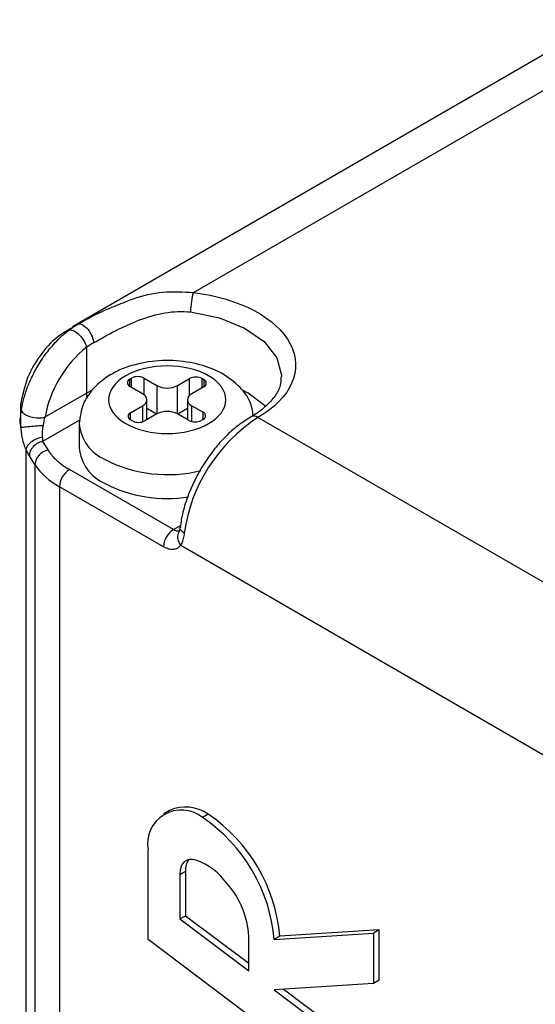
# Model space of a CAD drawing. Header units: inches. Extents: x 0.2 to 10.8, y 0.2 to 8.2.
# Tile 21 of 24: x 9.536 to 9.792, y 6.594 to 7.083. Entities that reach past the tile are written whole.
import ezdxf

# ---------------------------------------------------------------- set-up
doc = ezdxf.new("R2010")
doc.units = ezdxf.units.IN
doc.header["$MEASUREMENT"] = 0

msp = doc.modelspace()

# ---------------------------------------------------------------- linework, layer by layer
for p, q in [((9.826539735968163, 7.083374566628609), (9.561989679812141, 6.930653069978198)), ((9.622197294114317, 6.947660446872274), (9.818843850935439, 7.061182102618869)), ((9.562174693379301, 6.930386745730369), (9.564889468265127, 6.931997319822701)), ((9.568952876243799, 6.920281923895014), (9.568953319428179, 6.89763230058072)), ((9.590562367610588, 6.904584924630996), (9.591451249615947, 6.905098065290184)), ((9.591451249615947, 6.900500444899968), (9.591451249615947, 6.905098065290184)), ((9.59763766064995, 6.905098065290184), (9.604009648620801, 6.901419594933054)), ((9.59763766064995, 6.89686414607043), (9.59763766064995, 6.905098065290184)), ((9.590562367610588, 6.901013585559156), (9.590562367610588, 6.904584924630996)), ((9.596934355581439, 6.897335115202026), (9.590562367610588, 6.901013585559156)), ((9.604009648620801, 6.901419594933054), (9.604009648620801, 6.887298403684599)), ((9.614320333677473, 6.901419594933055), (9.620318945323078, 6.904882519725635)), ((9.614320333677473, 6.887298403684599), (9.614320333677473, 6.901419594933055)), ((9.620318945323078, 6.89654332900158), (9.620318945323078, 6.904882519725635)), ((9.627394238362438, 6.900798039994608), (9.621395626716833, 6.897335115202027)), ((9.62650535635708, 6.904882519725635), (9.627394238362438, 6.904369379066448)), ((9.62650535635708, 6.900284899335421), (9.62650535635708, 6.904882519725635)), ((9.627394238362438, 6.904369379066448), (9.627394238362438, 6.900798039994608)), ((9.548426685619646, 6.885782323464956), (9.568953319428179, 6.89763230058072)), ((9.571442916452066, 6.898985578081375), (9.568953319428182, 6.897632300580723)), ((9.536187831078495, 6.891867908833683), (9.536182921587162, 6.881958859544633)), ((9.590935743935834, 6.887919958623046), (9.596934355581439, 6.891382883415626)), ((9.596934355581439, 6.891382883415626), (9.596934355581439, 6.883380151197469)), ((9.599069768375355, 6.88444667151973), (9.599069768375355, 6.894358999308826)), ((9.619260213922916, 6.894358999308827), (9.619260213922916, 6.884446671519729)), ((9.621395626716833, 6.891382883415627), (9.627020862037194, 6.888135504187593)), ((9.621395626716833, 6.883496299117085), (9.621395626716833, 6.891382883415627)), ((9.590935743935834, 6.884348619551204), (9.590935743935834, 6.887919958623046)), ((9.6040096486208, 6.887298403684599), (9.598011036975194, 6.883835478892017)), ((9.603903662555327, 6.887237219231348), (9.599069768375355, 6.890027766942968)), ((9.61994556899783, 6.884051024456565), (9.61432033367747, 6.887298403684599)), ((9.619260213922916, 6.890027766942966), (9.614426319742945, 6.887237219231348)), ((9.627020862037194, 6.884564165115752), (9.627020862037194, 6.888135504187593)), ((9.836206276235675, 6.780498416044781), (9.654325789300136, 6.885495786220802)), ((9.536353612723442, 6.880671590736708), (9.536299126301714, 6.882536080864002)), ((9.565831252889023, 6.88440075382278), (9.547148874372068, 6.873615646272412)), ((9.565420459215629, 6.882452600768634), (9.565420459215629, 6.870546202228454)), ((9.591824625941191, 6.883835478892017), (9.590935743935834, 6.884348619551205)), ((9.627020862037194, 6.884564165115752), (9.626131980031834, 6.884051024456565)), ((9.547148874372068, 6.873615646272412), (9.54989763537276, 6.869255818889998)), ((9.538928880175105, 4.295913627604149), (9.538928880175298, 6.869691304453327)), ((9.543320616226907, 6.86215881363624), (9.540571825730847, 6.866518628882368)), ((9.543320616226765, 6.862158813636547), (9.543320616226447, 4.137498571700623)), ((9.612258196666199, 6.82977592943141), (9.560478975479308, 6.859667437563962)), ((9.555529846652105, 6.851095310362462), (9.555529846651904, 4.126435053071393)), ((9.607309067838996, 6.82120380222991), (9.555529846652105, 6.851095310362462)), ((9.612258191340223, 6.829775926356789), (9.615843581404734, 6.831845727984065)), ((9.615881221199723, 6.821970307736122), (9.800413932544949, 6.715441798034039)), ((9.610384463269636, 6.690078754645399), (9.607571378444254, 6.688454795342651)), ((9.629543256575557, 6.688181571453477), (9.626730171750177, 6.686557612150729)), ((9.599635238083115, 6.625828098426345), (9.599635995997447, 6.670470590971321)), ((9.61538926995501, 6.658273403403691), (9.61820235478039, 6.659897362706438)), ((9.61538926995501, 6.658273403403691), (9.61538926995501, 6.636095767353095)), ((9.61820235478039, 6.659897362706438), (9.61820235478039, 6.637719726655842)), ((9.61538926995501, 6.636095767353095), (9.61820235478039, 6.637719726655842)), ((9.61538926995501, 6.636095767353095), (9.649725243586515, 6.610324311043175)), ((9.61820235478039, 6.637719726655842), (9.649725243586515, 6.614059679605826)), ((9.649725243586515, 6.610324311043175), (9.649725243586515, 6.627493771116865)), ((9.662434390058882, 6.625843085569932), (9.711897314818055, 6.629011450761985)), ((9.665247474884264, 6.627467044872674), (9.662434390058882, 6.625843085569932)), ((9.714710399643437, 6.630635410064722), (9.665247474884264, 6.627467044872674)), ((9.714710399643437, 6.630635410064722), (9.711897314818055, 6.629011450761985)), ((9.711897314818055, 6.629011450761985), (9.711897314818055, 6.604042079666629)), ((9.714710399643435, 6.605666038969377), (9.714710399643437, 6.630635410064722)), ((9.711897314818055, 6.54158497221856), (9.599635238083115, 6.625828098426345)), ((9.711897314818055, 6.604042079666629), (9.662328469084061, 6.600864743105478)), ((9.714710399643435, 6.605666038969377), (9.711897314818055, 6.604042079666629)), ((9.662328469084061, 6.600864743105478), (9.711897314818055, 6.563659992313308)), ((9.714710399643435, 6.565283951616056), (9.666913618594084, 6.601158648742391))]:
    msp.add_line(p, q)
at = {"flags": 128}
for points in [[(9.62076882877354, 6.9379899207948), (9.635138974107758, 6.935056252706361), (9.647643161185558, 6.930024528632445), (9.657383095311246, 6.923256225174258), (9.66365906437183, 6.91523757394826), (9.66602020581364, 6.906544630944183), (9.666032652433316, 6.905758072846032)], [(9.658312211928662, 6.89093455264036), (9.649376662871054, 6.897632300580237), (9.646663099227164, 6.899099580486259)], [(9.623405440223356, 6.665429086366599), (9.621748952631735, 6.66574666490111), (9.62020701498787, 6.66568997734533), (9.618822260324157, 6.665260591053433), (9.617632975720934, 6.664470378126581), (9.616672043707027, 6.663341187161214), (9.615966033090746, 6.661904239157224), (9.615534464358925, 6.660199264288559), (9.61538926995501, 6.658273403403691)]]:
    msp.add_lwpolyline(points, dxfattribs=at)
for centre, radius, start, end in [((9.594544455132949, 6.899128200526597), 0.006723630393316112, 62.60967223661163, 117.3903277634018), ((9.62341215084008, 6.898912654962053), 0.006723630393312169, 62.60967223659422, 117.3903277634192), ((9.59124008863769, 6.902799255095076), 0.001909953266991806, 110.7834207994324, 249.2165792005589), ((9.609164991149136, 6.911369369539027), 0.01120605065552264, 242.6096722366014, 297.3903277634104), ((9.626716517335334, 6.902583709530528), 0.001909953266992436, 290.7834207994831, 69.21657920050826), ((9.577834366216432, 6.897790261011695), 0.008882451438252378, 181.0189690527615, 197.40363816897), ((9.595804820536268, 6.894358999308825), 0.003183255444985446, 290.7834207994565, 69.21657920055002), ((9.622525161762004, 6.894358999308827), 0.003183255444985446, 110.78342079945, 249.2165792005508), ((9.59161346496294, 6.886134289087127), 0.001909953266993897, 110.783420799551, 249.2165792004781), ((9.609164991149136, 6.877348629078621), 0.01120605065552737, 62.60967223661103, 117.390327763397), ((9.698858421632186, 6.816631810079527), 0.08200855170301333, 122.8897509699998, 171.9937190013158), ((9.62634314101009, 6.886349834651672), 0.001909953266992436, 290.7834207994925, 69.21657920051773), ((9.652298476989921, 6.882837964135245), 0.003342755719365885, 52.66457833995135, 116.7794956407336), ((9.553571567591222, 6.885219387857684), 0.01780843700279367, 180.0541788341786, 194.7956987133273), ((9.58675595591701, 6.884225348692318), 0.02139992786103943, 184.4610679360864, 246.5297214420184), ((9.594917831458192, 6.889805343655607), 0.006723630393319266, 242.6096722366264, 297.3903277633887), ((9.623038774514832, 6.890020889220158), 0.006723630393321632, 242.6096722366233, 297.3903277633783), ((9.551283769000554, 6.861375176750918), 0.008001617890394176, 99.97574293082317, 174.3797402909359), ((9.586783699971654, 6.872349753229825), 0.02143923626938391, 184.8256444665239, 246.4944964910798), ((9.572026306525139, 6.881568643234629), 0.03465195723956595, 214.0652452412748, 241.5715186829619), ((9.609360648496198, 6.925352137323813), 0.06826605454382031, 242.8722222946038, 284.0613848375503), ((9.566275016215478, 6.850606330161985), 0.01075628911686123, 122.6054783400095, 177.3945215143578), ((9.60916510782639, 6.912922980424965), 0.06771167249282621, 242.8177829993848, 278.9765426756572), ((9.618054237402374, 6.82071482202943), 0.01075628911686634, 122.6054783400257, 177.3945215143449), ((9.61442866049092, 6.833059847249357), 0.003936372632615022, 236.537796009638, 281.8413692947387), ((9.61615771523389, 6.673504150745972), 0.01679790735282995, 50.99477298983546, 190.4042165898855), ((9.618321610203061, 6.672545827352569), 0.01924582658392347, 54.33330392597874, 114.3562376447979), ((9.580879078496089, 6.61873858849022), 0.08186417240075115, 4.978617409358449, 55.93815624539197), ((9.583692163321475, 6.620362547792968), 0.08186417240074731, 4.978617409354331, 55.93815624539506), ((9.626633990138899, 6.660414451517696), 0.008447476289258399, 141.6742821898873, 183.5093960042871), ((9.612545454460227, 6.634904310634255), 0.03239909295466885, 34.94109447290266, 70.41565670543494), ((9.607742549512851, 6.625477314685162), 0.04203109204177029, 2.749840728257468, 41.7414555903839)]:
    msp.add_arc(centre, radius, start, end)
for points, knots in [([(9.584144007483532, 6.941307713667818), (9.586845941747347, 6.942454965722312), (9.594146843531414, 6.945554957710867), (9.607119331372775, 6.948645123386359), (9.617115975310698, 6.947992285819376), (9.622197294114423, 6.947660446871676)], [0, 0, 0, 0, 0.2241305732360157, 0.6056236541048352, 1, 1, 1, 1]), ([(9.622197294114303, 6.947660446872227), (9.621823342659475, 6.946624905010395), (9.621451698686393, 6.944979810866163), (9.620922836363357, 6.941399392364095), (9.620768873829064, 6.939486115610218), (9.62076882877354, 6.9379899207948)], [0, 0, 0, 0, 0.5, 0.5, 1, 1, 1, 1]), ([(9.622197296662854, 6.947660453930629), (9.645161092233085, 6.944897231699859), (9.663659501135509, 6.935084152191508), (9.677072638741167, 6.909131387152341), (9.670912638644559, 6.895071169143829), (9.654325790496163, 6.885495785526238)], [0, 0, 0, 0, 0.5, 0.5, 1, 1, 1, 1]), ([(9.564889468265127, 6.931997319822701), (9.569276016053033, 6.934483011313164), (9.575298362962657, 6.937895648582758), (9.582254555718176, 6.94057888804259), (9.58414400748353, 6.941307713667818)], [0, 0, 0, 0, 0.7283784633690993, 1, 1, 1, 1]), ([(9.57251549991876, 6.922668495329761), (9.575911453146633, 6.924601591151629), (9.579606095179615, 6.926667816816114), (9.587303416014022, 6.930605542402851), (9.591312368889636, 6.932473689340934), (9.599535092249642, 6.935584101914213), (9.60375480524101, 6.936828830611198), (9.612274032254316, 6.938286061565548), (9.616578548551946, 6.938493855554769), (9.620768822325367, 6.937989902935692)], [0, 0, 0, 0, 0.25, 0.25, 0.5, 0.5, 0.75, 0.75, 1, 1, 1, 1]), ([(9.562206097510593, 6.930336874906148), (9.559694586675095, 6.928902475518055), (9.553279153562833, 6.925238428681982), (9.54557450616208, 6.916485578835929), (9.538874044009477, 6.904982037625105), (9.537116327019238, 6.896400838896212), (9.536187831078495, 6.891867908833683)], [0, 0, 0, 0, 0.1793656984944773, 0.4581738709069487, 0.7137859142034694, 0.9999999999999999, 0.9999999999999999, 0.9999999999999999, 0.9999999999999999]), ([(9.560273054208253, 6.92897545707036), (9.561002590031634, 6.929509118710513), (9.562490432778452, 6.930597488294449), (9.564079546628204, 6.931524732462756), (9.564889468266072, 6.931997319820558)], [0, 0, 0, 0, 0.4903312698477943, 1, 1, 1, 1]), ([(9.56488944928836, 6.931997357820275), (9.565382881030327, 6.932156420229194), (9.566067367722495, 6.932121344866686), (9.567744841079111, 6.931301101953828), (9.568732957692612, 6.930491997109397), (9.57050852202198, 6.928320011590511), (9.571267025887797, 6.926992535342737), (9.572236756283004, 6.924574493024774), (9.57246028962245, 6.923498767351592), (9.57251549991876, 6.922668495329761)], [0, 0, 0, 0, 0.25, 0.25, 0.5, 0.5, 0.75, 0.75, 1, 1, 1, 1]), ([(9.536587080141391, 6.889158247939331), (9.536730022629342, 6.889978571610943), (9.537022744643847, 6.891658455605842), (9.53765092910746, 6.894296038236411), (9.53845526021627, 6.897105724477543), (9.53972017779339, 6.900811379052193), (9.54174364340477, 6.905630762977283), (9.544354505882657, 6.910552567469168), (9.547105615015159, 6.914886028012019), (9.549506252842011, 6.918197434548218), (9.552143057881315, 6.92139957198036), (9.554592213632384, 6.924015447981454), (9.557348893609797, 6.92664421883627), (9.559168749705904, 6.928095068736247), (9.560273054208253, 6.92897545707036)], [0, 0, 0, 0, 0.05634320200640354, 0.1153813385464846, 0.1778211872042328, 0.2441689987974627, 0.3620890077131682, 0.4999586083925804, 0.5818912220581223, 0.674590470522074, 0.7509990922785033, 0.8406686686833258, 0.9033163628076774, 1, 1, 1, 1]), ([(9.560273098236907, 6.928975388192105), (9.560776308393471, 6.929140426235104), (9.56149520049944, 6.929125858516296), (9.563316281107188, 6.928386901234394), (9.56441525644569, 6.927639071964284), (9.566442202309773, 6.925608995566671), (9.567336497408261, 6.924360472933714), (9.568528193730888, 6.922081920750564), (9.568837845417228, 6.921066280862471), (9.568952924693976, 6.920281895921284)], [0, 0, 0, 0, 0.25, 0.25, 0.5, 0.5, 0.75, 0.75, 1, 1, 1, 1]), ([(9.568952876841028, 6.920281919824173), (9.56393856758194, 6.916482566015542), (9.559283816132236, 6.91114012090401), (9.551945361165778, 6.898805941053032), (9.549436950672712, 6.892108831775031), (9.548426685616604, 6.885782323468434)], [0, 0, 0, 0, 0.4999999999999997, 0.4999999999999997, 1, 1, 1, 1]), ([(9.651967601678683, 6.886542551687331), (9.651626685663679, 6.888797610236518), (9.650857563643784, 6.893885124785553), (9.645157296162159, 6.901392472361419), (9.636674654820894, 6.907817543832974), (9.625218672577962, 6.912266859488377), (9.612034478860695, 6.914287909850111), (9.597968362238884, 6.913391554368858), (9.586760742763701, 6.910059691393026), (9.578241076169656, 6.905341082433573), (9.571884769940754, 6.899826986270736), (9.566599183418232, 6.892089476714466), (9.565828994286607, 6.885792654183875), (9.565420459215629, 6.882452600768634)], [0, 0, 0, 0, 0.06458453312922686, 0.1457056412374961, 0.249210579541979, 0.3472868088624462, 0.4564694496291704, 0.5670247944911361, 0.6791123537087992, 0.743004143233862, 0.8174219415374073, 0.9031542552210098, 0.9999999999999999, 0.9999999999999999, 0.9999999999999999, 0.9999999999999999]), ([(9.588543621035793, 6.882454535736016), (9.583074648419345, 6.885611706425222), (9.580001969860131, 6.889894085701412), (9.580001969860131, 6.898823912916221), (9.583074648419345, 6.90310629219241), (9.59401259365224, 6.909420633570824), (9.601430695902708, 6.911194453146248), (9.616899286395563, 6.911194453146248), (9.62431738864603, 6.909420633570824), (9.635255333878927, 6.90310629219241), (9.63832801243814, 6.89882391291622), (9.63832801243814, 6.889894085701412), (9.635255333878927, 6.885611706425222), (9.62431738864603, 6.879297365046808), (9.616899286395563, 6.877523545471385), (9.601430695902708, 6.877523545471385), (9.59401259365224, 6.879297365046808), (9.588543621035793, 6.882454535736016)], [0, 0, 0, 0, 0.125, 0.125, 0.25, 0.25, 0.375, 0.375, 0.5, 0.5, 0.625, 0.625, 0.75, 0.75, 0.875, 0.875, 1, 1, 1, 1]), ([(9.665761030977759, 6.905768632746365), (9.665744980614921, 6.904360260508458), (9.665709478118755, 6.901245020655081), (9.663147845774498, 6.89628992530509), (9.658574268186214, 6.891216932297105), (9.6542899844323, 6.887706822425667), (9.651221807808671, 6.886147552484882), (9.65072199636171, 6.885893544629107)], [0, 0, 0, 0, 0.2168837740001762, 0.4797346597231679, 0.7208684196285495, 0.9545289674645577, 0.9999999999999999, 0.9999999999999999, 0.9999999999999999, 0.9999999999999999]), ([(9.536299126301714, 6.882536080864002), (9.536253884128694, 6.883425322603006), (9.536136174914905, 6.885738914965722), (9.536415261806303, 6.887855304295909), (9.536587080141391, 6.889158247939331)], [0, 0, 0, 0, 0.3843554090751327, 1, 1, 1, 1]), ([(9.536587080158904, 6.88915824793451), (9.53672782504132, 6.888544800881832), (9.537243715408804, 6.887903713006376), (9.538868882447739, 6.886761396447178), (9.53997544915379, 6.886262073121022), (9.54243996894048, 6.885559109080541), (9.543793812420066, 6.885356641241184), (9.546332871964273, 6.885311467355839), (9.54751385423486, 6.885468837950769), (9.548426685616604, 6.885782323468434)], [0, 0, 0, 0, 0.25, 0.25, 0.5, 0.5, 0.75, 0.75, 1, 1, 1, 1]), ([(9.650843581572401, 6.885722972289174), (9.648572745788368, 6.884328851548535), (9.64425283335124, 6.881676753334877), (9.638468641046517, 6.876396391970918), (9.633039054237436, 6.87043652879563), (9.628768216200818, 6.864683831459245), (9.62634562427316, 6.860648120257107), (9.625515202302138, 6.859264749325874)], [0, 0, 0, 0, 0.2358715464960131, 0.4487089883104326, 0.6390677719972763, 0.876278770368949, 1, 1, 1, 1]), ([(9.537179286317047, 6.875177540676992), (9.53708559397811, 6.875633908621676), (9.536901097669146, 6.87653257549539), (9.536679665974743, 6.877915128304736), (9.536494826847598, 6.879290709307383), (9.536400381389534, 6.880214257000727), (9.53635361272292, 6.880671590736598)], [0, 0, 0, 0, 0.2604022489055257, 0.5127767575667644, 0.7587307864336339, 1, 1, 1, 1]), ([(9.536353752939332, 6.880671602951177), (9.536482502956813, 6.880684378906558), (9.536879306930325, 6.880720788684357), (9.538385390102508, 6.880855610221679), (9.539501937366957, 6.88095461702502), (9.542027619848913, 6.881177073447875), (9.543404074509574, 6.881297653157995), (9.545790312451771, 6.881505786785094), (9.546796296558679, 6.881593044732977), (9.54756013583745, 6.881658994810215)], [0, 0, 0, 0, 0.25, 0.25, 0.5, 0.5, 0.75, 0.75, 1, 1, 1, 1]), ([(9.53892892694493, 6.869691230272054), (9.538748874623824, 6.870108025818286), (9.538390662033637, 6.870937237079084), (9.53792929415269, 6.872285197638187), (9.537519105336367, 6.873691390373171), (9.537292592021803, 6.874682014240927), (9.537179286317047, 6.875177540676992)], [0, 0, 0, 0, 0.2525514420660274, 0.5024489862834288, 0.7511167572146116, 1, 1, 1, 1]), ([(9.547045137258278, 6.875616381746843), (9.546310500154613, 6.87552592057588), (9.545465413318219, 6.875334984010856), (9.543684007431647, 6.87468032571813), (9.542750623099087, 6.874213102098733), (9.541077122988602, 6.873057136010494), (9.540346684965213, 6.872371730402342), (9.539318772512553, 6.870988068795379), (9.539022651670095, 6.870296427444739), (9.538929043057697, 6.869691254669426)], [0, 0, 0, 0, 0.25, 0.25, 0.5, 0.5, 0.75, 0.75, 1, 1, 1, 1]), ([(9.5471488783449, 6.873615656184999), (9.546394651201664, 6.873457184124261), (9.545577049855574, 6.873169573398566), (9.54397765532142, 6.872296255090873), (9.543200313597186, 6.871709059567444), (9.541901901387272, 6.870333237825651), (9.541385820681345, 6.869548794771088), (9.540721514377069, 6.867985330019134), (9.540571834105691, 6.867210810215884), (9.540571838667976, 6.866518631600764)], [0, 0, 0, 0, 0.25, 0.25, 0.5, 0.5, 0.75, 0.75, 1, 1, 1, 1]), ([(9.54057182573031, 6.866518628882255), (9.540385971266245, 6.866825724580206), (9.54001565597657, 6.867437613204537), (9.539464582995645, 6.868501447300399), (9.539107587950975, 6.869294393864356), (9.538928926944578, 6.869691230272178)], [0, 0, 0, 0, 0.3348039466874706, 0.6670973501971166, 1, 1, 1, 1]), ([(9.54989763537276, 6.869255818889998), (9.550239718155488, 6.868741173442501), (9.550920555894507, 6.867716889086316), (9.552142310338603, 6.866235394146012), (9.55350376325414, 6.864806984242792), (9.555018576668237, 6.86343432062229), (9.556685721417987, 6.862118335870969), (9.558495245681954, 6.860853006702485), (9.559815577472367, 6.860063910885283), (9.56047897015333, 6.859667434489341)], [0, 0, 0, 0, 0.1442638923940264, 0.287124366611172, 0.4291361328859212, 0.5708638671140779, 0.7128756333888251, 0.8557361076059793, 1, 1, 1, 1]), ([(9.625515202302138, 6.859264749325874), (9.623461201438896, 6.855339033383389), (9.620581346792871, 6.849834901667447), (9.617757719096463, 6.84148078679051), (9.616237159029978, 6.835901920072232), (9.615853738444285, 6.832120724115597), (9.615730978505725, 6.830910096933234)], [0, 0, 0, 0, 0.4222095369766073, 0.5919676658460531, 0.8693601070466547, 1, 1, 1, 1]), ([(9.614680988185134, 6.82775002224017), (9.614526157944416, 6.827369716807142), (9.614096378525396, 6.826314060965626), (9.61444712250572, 6.824180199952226), (9.615403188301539, 6.822706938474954), (9.615881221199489, 6.821970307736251)], [0, 0, 0, 0, 0.2197019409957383, 0.6098509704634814, 1, 1, 1, 1]), ([(9.615589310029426, 6.830802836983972), (9.61547226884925, 6.830132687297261), (9.615244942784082, 6.828831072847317), (9.614814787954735, 6.828219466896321), (9.614606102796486, 6.827922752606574)], [0, 0, 0, 0, 0.5148603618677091, 1, 1, 1, 1]), ([(9.617649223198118, 6.828054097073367), (9.617091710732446, 6.828454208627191), (9.615976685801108, 6.829254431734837), (9.615409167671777, 6.830324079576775), (9.615650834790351, 6.830826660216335), (9.615694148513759, 6.830916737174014)], [0, 0, 0, 0, 0.4507821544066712, 0.9015643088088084, 1, 1, 1, 1]), ([(9.617649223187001, 6.828054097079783), (9.617580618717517, 6.827562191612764), (9.61744483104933, 6.826588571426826), (9.617157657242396, 6.825248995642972), (9.616806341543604, 6.82402752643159), (9.616388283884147, 6.822919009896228), (9.61605052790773, 6.822287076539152), (9.615881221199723, 6.821970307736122)], [0, 0, 0, 0, 0.2050384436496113, 0.4058291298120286, 0.6040721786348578, 0.8015335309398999, 1, 1, 1, 1]), ([(9.615881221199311, 6.821970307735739), (9.615698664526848, 6.821733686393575), (9.615336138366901, 6.821263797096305), (9.614682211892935, 6.820715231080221), (9.613954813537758, 6.820293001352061), (9.613145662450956, 6.82000671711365), (9.611841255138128, 6.819784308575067), (9.609905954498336, 6.819916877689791), (9.608176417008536, 6.820773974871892), (9.607309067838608, 6.821203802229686)], [0, 0, 0, 0, 0.1007419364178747, 0.2000561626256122, 0.2990521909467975, 0.3988501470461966, 0.5005436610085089, 0.7495266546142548, 0.9999999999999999, 0.9999999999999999, 0.9999999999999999, 0.9999999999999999])]:
    msp.add_open_spline(points, degree=3, knots=knots)
for points in [[(9.572515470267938, 6.922668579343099), (9.571276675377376, 6.921963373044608), (9.570086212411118, 6.921165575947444), (9.568952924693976, 6.920281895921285)], [(9.54756013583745, 6.881658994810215), (9.54775972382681, 6.883100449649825), (9.548065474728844, 6.884546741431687), (9.54842682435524, 6.885782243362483)], [(9.547045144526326, 6.875616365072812), (9.546969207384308, 6.877306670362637), (9.547256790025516, 6.879467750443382), (9.547560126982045, 6.881658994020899)], [(9.547045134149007, 6.875616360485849), (9.547078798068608, 6.874870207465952), (9.547113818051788, 6.87419569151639), (9.547148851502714, 6.873615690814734)]]:
    msp.add_open_spline(points, degree=3)

doc.saveas('drawing.dxf')
